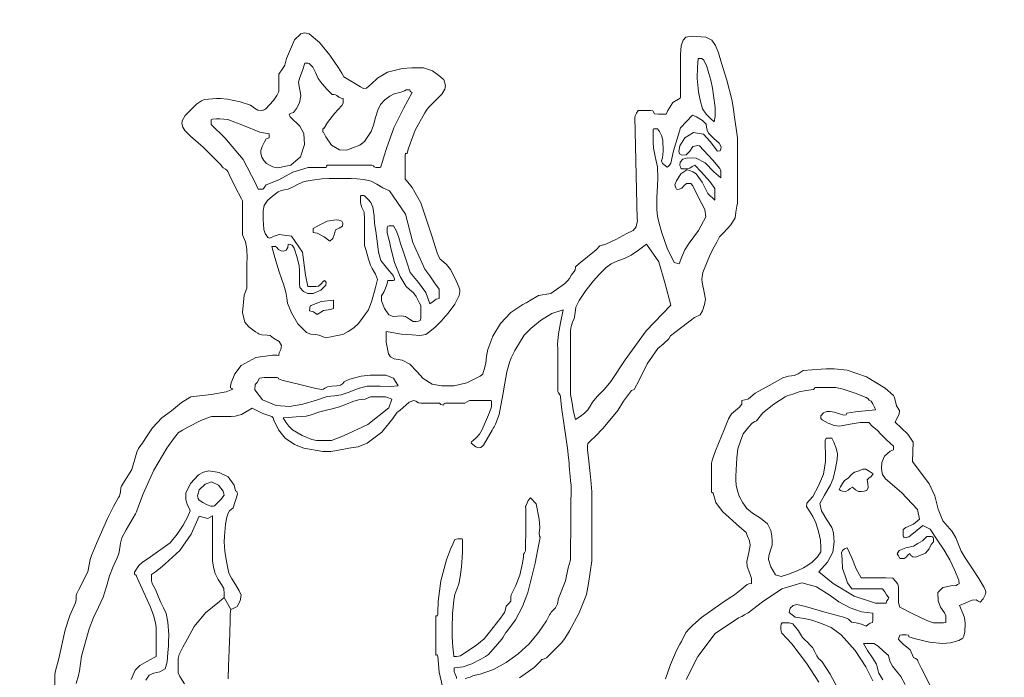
# Model space of a CAD drawing. Header units: metres. Extents: x -185 to -10, y 10 to 129.
# Tile 24 of 29: x -31.14 to -19.78, y 113.86 to 121.46. Entities that reach past the tile are written whole.
import ezdxf

# ---------------------------------------------------------------- set-up
doc = ezdxf.new("R2010")
doc.units = ezdxf.units.M
doc.header["$LTSCALE"] = 0.0125
doc.layers.add('Z_Schriftfeld-Logo', color=7, linetype='Continuous', lineweight=0, true_color=0xcccccc)
doc.layers.add('Z_Schriftfeld-Logoschraffur', color=7, linetype='Continuous', lineweight=0, true_color=0xdedede)

# ---------------------------------------------------------------- blocks, each defined once
blk = doc.blocks.new('UzK_Logo')
at = {"layer": 'Z_Schriftfeld-Logoschraffur'}
h = blk.add_hatch(color=256, dxfattribs=at)
h.dxf.hatch_style = 1
h.paths.add_polyline_path([(-11.866, 19.047), (-12.371, 19.047, 0.742279), (-0.259, -22.711), (-0.279, -22.707), (-0.33, -22.693), (-0.382, -22.676), (-0.433, -22.654), (-0.55, -22.635), (-0.669, -22.609), (-0.788, -22.578), (-0.907, -22.541), (-1.025, -22.5), (-1.141, -22.456), (-1.262, -22.405, -0.732246)])
h.paths.add_polyline_path([(6.501, -20.806), (7.435, -20.485), (8.349, -20.124), (9.242, -19.723), (10.114, -19.284), (10.963, -18.807), (11.787, -18.294), (12.587, -17.746), (13.361, -17.164), (14.107, -16.549), (14.825, -15.902), (15.514, -15.224), (16.119, -14.574), (16.119, -14.114), (16.069, -14.173), (15.434, -14.868), (14.77, -15.534), (14.077, -16.172), (13.356, -16.778), (12.61, -17.353), (11.837, -17.896), (11.041, -18.405), (10.221, -18.879), (9.379, -19.318), (8.515, -19.721), (7.632, -20.085), (6.729, -20.411), (5.807, -20.698), (4.869, -20.943), (3.914, -21.147), (2.945, -21.308), (2.591, -21.663), (3.593, -21.515), (4.579, -21.322), (5.549, -21.086)])
h.paths.add_polyline_path([(16.119, -16.001), (16.119, -15.614, -0.191981), (0.956, -22.421), (0.882, -22.452), (0.744, -22.504), (0.607, -22.55), (0.47, -22.59), (0.333, -22.623), (0.197, -22.65), (0.164, -22.656), (0.144, -22.664), (0.09, -22.684), (0.037, -22.7), (-0.018, -22.712, 0.200068)])
at = {"layer": 'Z_Schriftfeld-Logo', "lineweight": 0}
for points in [[(4.252, 1.649), (4.098, 1.947), (4.062, 2.025), (4.051, 2.051), (4.047, 2.055), (4.024, 2.072), (4, 2.085), (3.956, 2.183), (3.862, 2.262), (3.812, 2.308), (3.799, 2.326), (3.8, 2.332), (3.817, 2.378), (3.845, 2.382), (3.902, 2.382), (3.931, 2.381), (3.938, 2.371), (3.937, 2.358), (4.026, 2.332), (4.211, 2.286), (4.381, 2.27), (4.488, 2.276), (4.6, 2.308), (4.653, 2.338), (4.667, 2.368), (4.678, 2.423), (4.684, 2.536), (4.675, 2.609), (4.657, 2.659), (4.607, 2.774), (4.777, 2.843), (4.831, 2.848), (4.856, 2.831), (4.881, 2.817), (4.92, 2.863), (4.952, 2.924), (4.959, 2.951), (4.955, 2.972), (4.936, 3.011), (4.863, 3.13), (4.77, 3.273), (4.682, 3.405), (4.629, 3.493), (4.559, 3.672), (4.512, 3.757), (4.447, 3.825), (4.387, 3.897), (4.325, 4.051), (4.281, 4.228), (4.206, 4.388), (3.985, 4.684), (3.994, 4.942), (3.923, 5.047), (3.839, 5.125), (3.754, 5.205), (3.78, 5.264), (3.81, 5.313), (3.812, 5.359), (3.772, 5.421), (3.748, 5.533), (3.732, 5.558), (3.621, 5.656), (3.375, 5.809), (3.117, 5.894), (2.944, 5.915), (2.84, 5.913), (2.775, 5.911), (2.537, 5.891), (2.469, 5.849), (2.418, 5.824), (2.339, 5.816), (2.264, 5.795), (2.082, 5.694), (1.9, 5.589), (1.809, 5.516), (1.801, 5.511), (1.72, 5.494), (1.721, 5.446), (1.689, 5.405), (1.586, 5.316), (1.545, 5.25), (1.491, 5.119), (1.374, 4.827), (1.333, 4.715), (1.318, 4.66), (1.318, 4.328), (1.318, 4.292), (1.32, 4.277), (1.343, 4.266), (1.378, 4.139), (1.464, 4.021), (1.692, 3.819), (1.779, 3.741), (1.794, 3.704), (1.822, 3.631), (1.834, 3.573), (1.815, 3.475), (1.789, 3.358), (1.794, 3.289), (1.829, 3.199), (1.849, 3.13), (1.849, 3.067), (1.814, 3.059), (1.791, 3.053), (1.711, 2.986), (1.625, 2.915), (1.569, 2.878), (1.441, 2.797), (1.188, 2.615), (1.071, 2.512), (1.016, 2.456), (0.99, 2.428), (0.978, 2.414), (0.92, 2.295), (0.899, 2.261), (0.853, 2.178), (0.776, 1.989), (0.711, 1.802)], [(-1.228, 1.814), (-1.034, 1.949), (-0.947, 2.035), (-0.929, 2.056), (-0.927, 2.056), (-0.922, 2.058), (-0.87, 2.081), (-0.67, 2.279), (-0.627, 2.335), (-0.564, 2.438), (-0.437, 2.675), (-0.338, 2.919), (-0.312, 3.064), (-0.269, 3.367), (-0.269, 4.288), (-0.271, 4.329), (-0.276, 4.391), (-0.289, 4.527), (-0.318, 4.77), (-0.325, 4.835), (-0.325, 4.858), (-0.324, 4.889), (-0.32, 4.921), (-0.308, 4.935), (-0.28, 4.961), (-0.224, 5.015), (-0.117, 5.126), (0.076, 5.362), (0.154, 5.484), (0.178, 5.521), (0.26, 5.627), (0.292, 5.641), (0.298, 5.648), (0.357, 5.756), (0.464, 5.978), (0.606, 6.184), (0.682, 6.246), (0.755, 6.311), (0.775, 6.35), (0.831, 6.394), (1.095, 6.594), (1.17, 6.63), (1.2, 6.683), (1.226, 6.767), (1.238, 6.836), (1.221, 6.933), (1.195, 7.061), (1.189, 7.102), (1.206, 7.193), (1.302, 7.431), (1.353, 7.532), (1.388, 7.594), (1.425, 7.665), (1.437, 7.68), (1.477, 7.72), (1.575, 7.823), (1.634, 7.918), (1.643, 7.994), (1.654, 8.072), (1.665, 8.111), (1.665, 8.135), (1.665, 8.956), (1.665, 8.98), (1.622, 9.286), (1.612, 9.358), (1.589, 9.489), (1.521, 9.742), (1.45, 9.971), (1.411, 10.105), (1.374, 10.205), (1.322, 10.274), (1.242, 10.313), (1.122, 10.325), (1.064, 10.328), (0.977, 10.314), (0.944, 10.274), (0.919, 10.201), (0.91, 10.085), (0.907, 10.058), (0.907, 9.517), (0.902, 9.505), (0.805, 9.446), (0.739, 9.343), (0.718, 9.295), (0.616, 9.295), (0.565, 9.296), (0.54, 9.335), (0.51, 9.343), (0.363, 9.343), (0.347, 9.341), (0.325, 9.306), (0.306, 9.27), (0.303, 9.251), (0.335, 7.905), (0.336, 7.882), (0.319, 7.799), (0.28, 7.749), (0.195, 7.709), (0.049, 7.632), (-0.084, 7.566), (-0.16, 7.545), (-0.212, 7.492), (-0.438, 7.306), (-0.483, 7.266), (-0.485, 7.255), (-0.489, 7.227), (-0.5, 7.205), (-0.536, 7.162), (-0.562, 7.112), (-0.585, 7.085), (-0.628, 7.042), (-0.81, 6.913), (-0.977, 6.885), (-1.094, 6.816), (-1.122, 6.798), (-1.135, 6.791), (-1.142, 6.788), (-1.184, 6.768), (-1.342, 6.66), (-1.477, 6.516), (-1.582, 6.348), (-1.648, 6.169), (-1.665, 6.08), (-1.668, 6.037), (-1.668, 6.028), (-1.673, 5.99), (-1.694, 5.906), (-1.708, 5.863), (-1.715, 5.842), (-1.748, 5.817), (-1.924, 5.729), (-2.092, 5.689), (-2.191, 5.686), (-2.261, 5.687), (-2.385, 5.711), (-2.506, 5.785), (-2.59, 5.878), (-2.682, 5.976), (-2.784, 6.027), (-2.891, 6.048), (-2.937, 6.072), (-2.964, 6.112), (-2.996, 6.269), (-2.997, 6.309), (-2.997, 6.408), (-2.968, 6.403), (-2.79, 6.375), (-2.651, 6.363), (-2.549, 6.358), (-2.469, 6.371), (-2.416, 6.407), (-2.346, 6.466), (-2.265, 6.545), (-2.171, 6.651), (-2.085, 6.77), (-2.028, 6.885), (-2.017, 6.938), (-2.017, 6.961), (-2.03, 7.003), (-2.083, 7.122), (-2.142, 7.233), (-2.194, 7.297), (-2.262, 7.355), (-2.28, 7.367), (-2.297, 7.401), (-2.318, 7.455), (-2.39, 7.677), (-2.536, 8.116), (-2.65, 8.318), (-2.725, 8.412), (-2.741, 8.43), (-2.741, 8.744), (-2.737, 8.775), (-2.725, 8.771), (-2.718, 8.77), (-2.715, 8.772), (-2.705, 8.827), (-2.61, 9.079), (-2.481, 9.309), (-2.45, 9.36), (-2.431, 9.388), (-2.378, 9.44), (-2.255, 9.559), (-2.216, 9.626), (-2.21, 9.675), (-2.232, 9.752), (-2.238, 9.758), (-2.295, 9.804), (-2.381, 9.87), (-2.5, 9.909), (-2.591, 9.907), (-2.656, 9.906), (-2.781, 9.899), (-2.977, 9.849), (-3.109, 9.771), (-3.194, 9.693), (-3.254, 9.64), (-3.295, 9.635), (-3.336, 9.654), (-3.556, 9.79), (-3.585, 9.839), (-3.628, 9.908), (-3.744, 10.078), (-3.881, 10.246), (-4.017, 10.357), (-4.078, 10.373), (-4.127, 10.361), (-4.209, 10.279), (-4.315, 10.03), (-4.339, 9.945), (-4.351, 9.922), (-4.378, 9.882), (-4.408, 9.839), (-4.417, 9.823), (-4.417, 9.6), (-4.421, 9.584), (-4.446, 9.54), (-4.488, 9.476), (-4.596, 9.361), (-4.623, 9.347), (-4.629, 9.345), (-4.648, 9.343), (-4.695, 9.344), (-4.742, 9.371), (-4.795, 9.411), (-4.931, 9.458), (-5.101, 9.494), (-5.192, 9.503), (-5.232, 9.503), (-5.246, 9.503), (-5.406, 9.486), (-5.446, 9.472), (-5.511, 9.425), (-5.659, 9.277), (-5.701, 9.205), (-5.705, 9.167), (-5.693, 9.12), (-5.664, 9.074), (-5.592, 9.003), (-5.422, 8.857), (-5.187, 8.621), (-5.17, 8.596), (-5.166, 8.591), (-5.155, 8.582), (-5.124, 8.562), (-5.107, 8.55), (-5.096, 8.533), (-5.078, 8.491), (-4.998, 8.328), (-4.914, 8.171), (-4.9, 8.143), (-4.9, 7.715), (-4.899, 7.693), (-4.86, 7.601), (-4.843, 7.502), (-4.84, 7.387), (-4.844, 7.318), (-4.844, 6.984), (-4.877, 6.891), (-4.9, 6.661), (-4.868, 6.531), (-4.817, 6.473), (-4.727, 6.405), (-4.698, 6.385), (-4.689, 6.38), (-4.675, 6.373), (-4.644, 6.365), (-4.571, 6.36), (-4.533, 6.358), (-4.488, 6.321), (-4.415, 6.276), (-4.385, 6.222), (-4.394, 6.171), (-4.413, 6.126), (-4.419, 6.098), (-4.42, 6.09), (-4.447, 6.093), (-4.502, 6.096), (-4.723, 6.062), (-4.916, 5.958), (-5, 5.848), (-5.05, 5.726), (-5.06, 5.684), (-5.059, 5.663), (-5.042, 5.651), (-5.03, 5.643), (-5.119, 5.61), (-5.318, 5.572), (-5.586, 5.54), (-5.711, 5.468), (-5.84, 5.357), (-5.969, 5.263), (-6.096, 5.132), (-6.19, 4.984), (-6.225, 4.929), (-6.263, 4.883), (-6.28, 4.857), (-6.302, 4.806), (-6.37, 4.576), (-6.479, 4.4), (-6.505, 4.358), (-6.513, 4.335), (-6.518, 4.282), (-6.532, 4.226), (-6.545, 4.205), (-6.566, 4.167), (-6.609, 4.089), (-6.689, 3.928), (-6.837, 3.598), (-6.903, 3.437), (-6.921, 3.385), (-6.951, 3.219), (-7.07, 2.984), (-7.101, 2.925), (-7.108, 2.901), (-7.107, 2.851), (-7.113, 2.807), (-7.192, 2.64), (-7.252, 2.452), (-7.338, 2.07), (-7.385, 1.887), (-7.389, 1.847), (-7.389, 0.572)], [(-2.062, 1.804), (-2.064, 1.822), (-2.08, 1.861), (-2.095, 1.898), (-2.095, 1.946), (-1.975, 1.959), (-1.858, 2.001), (-1.74, 2.062), (-1.679, 2.095), (-1.639, 2.121), (-1.519, 2.259), (-1.463, 2.328), (-1.442, 2.354), (-1.406, 2.415), (-1.393, 2.43), (-1.279, 2.584), (-1.189, 2.758), (-1.118, 2.946), (-1.019, 3.334), (-0.983, 3.52), (-0.966, 3.609), (-0.958, 3.652), (-0.953, 3.678), (-0.962, 3.695), (-0.964, 3.733), (-0.958, 3.809), (-0.965, 3.921), (-1.008, 4.122), (-1.079, 4.201), (-1.112, 4.166), (-1.145, 4.091), (-1.146, 4.085), (-1.145, 4.058), (-1.142, 3.972), (-1.141, 3.825), (-1.146, 3.5), (-1.161, 3.47), (-1.172, 3.455), (-1.175, 3.452), (-1.176, 3.419), (-1.185, 3.335), (-1.222, 3.176), (-1.28, 3.028), (-1.316, 2.957), (-1.334, 2.923), (-1.339, 2.913), (-1.343, 2.887), (-1.344, 2.83), (-1.369, 2.802), (-1.405, 2.766), (-1.417, 2.707), (-1.425, 2.68), (-1.447, 2.65), (-1.481, 2.605), (-1.623, 2.418), (-1.697, 2.331), (-1.792, 2.253), (-2.008, 2.106), (-2.063, 2.095), (-2.09, 2.095), (-2.096, 2.095), (-2.097, 2.101), (-2.101, 2.143), (-2.109, 2.222), (-2.118, 2.359), (-2.122, 2.474), (-2.116, 2.664), (-2.098, 2.844), (-2.084, 2.919), (-2.033, 3.062), (-2.012, 3.154), (-1.996, 3.287), (-1.987, 3.41), (-1.984, 3.484), (-1.984, 3.518), (-1.984, 3.589), (-1.984, 3.647), (-1.988, 3.657), (-2.043, 3.657), (-2.083, 3.651), (-2.104, 3.61), (-2.113, 3.587), (-2.141, 3.52), (-2.194, 3.381), (-2.272, 3.102), (-2.304, 2.825), (-2.311, 2.687), (-2.312, 2.653), (-2.313, 2.635), (-2.315, 2.637), (-2.335, 2.635), (-2.338, 2.612), (-2.338, 2.57), (-2.338, 2.491), (-2.338, 2.29), (-2.338, 2.203), (-2.338, 2.147), (-2.337, 2.119), (-2.332, 2.114), (-2.323, 2.118), (-2.317, 2.119), (-2.312, 2.097), (-2.292, 1.89), (-2.25, 1.698)], [(-5.09, 1.802), (-5.084, 1.974), (-5.077, 2.186), (-5.07, 2.402), (-5.064, 2.584), (-5.062, 2.652), (-5.06, 2.698), (-5.053, 2.721), (-5.023, 2.734), (-4.973, 2.761), (-4.931, 2.833), (-4.918, 2.91), (-4.945, 2.97), (-4.994, 3.051), (-5.046, 3.134), (-5.08, 3.203), (-5.112, 3.358), (-5.133, 3.494), (-5.142, 3.618), (-5.137, 3.694), (-5.124, 3.854), (-5.106, 3.947), (-5.09, 4), (-5.073, 4.03), (-5.026, 4.069), (-4.965, 4.251), (-4.974, 4.286), (-4.985, 4.29), (-4.991, 4.294), (-5.012, 4.37), (-5.091, 4.48), (-5.208, 4.54), (-5.347, 4.558), (-5.419, 4.543), (-5.485, 4.505), (-5.591, 4.391), (-5.65, 4.265), (-5.652, 4.174), (-5.63, 4.105), (-5.604, 4.057), (-5.593, 4.031), (-5.624, 3.956), (-5.689, 3.839), (-5.766, 3.72), (-5.859, 3.607), (-6.119, 3.419), (-6.231, 3.342), (-6.276, 3.302), (-6.332, 3.217), (-6.332, 3.188), (-6.327, 3.18), (-6.318, 3.182), (-6.313, 3.183), (-6.304, 3.164), (-6.276, 3.093), (-6.23, 2.995), (-6.121, 2.752), (-6.076, 2.63), (-6.049, 2.52), (-6.045, 2.473), (-6.045, 2.465), (-6.045, 2.427), (-6.045, 2.14), (-6.045, 2.102), (-6.046, 2.096), (-6.07, 2.084), (-6.171, 2.032), (-6.262, 1.976), (-6.323, 1.917), (-6.375, 1.79)], [(-7.104, 1.738), (-7.073, 1.845), (-7.063, 1.908), (-7.036, 2.101), (-6.934, 2.465), (-6.876, 2.616), (-6.81, 2.749), (-6.747, 2.883), (-6.706, 3.026), (-6.665, 3.169), (-6.616, 3.292), (-6.564, 3.404), (-6.545, 3.45), (-6.536, 3.479), (-6.516, 3.602), (-6.499, 3.669), (-6.444, 3.777), (-6.32, 3.989), (-6.308, 4.018), (-6.279, 4.093), (-6.216, 4.254), (-6.075, 4.567), (-5.905, 4.862), (-5.803, 5.001), (-5.748, 5.067), (-5.739, 5.073), (-5.696, 5.1), (-5.626, 5.138), (-5.454, 5.226), (-5.373, 5.26), (-5.311, 5.28), (-5.258, 5.282), (-5.05, 5.282), (-4.998, 5.284), (-4.912, 5.309), (-4.77, 5.39), (-4.63, 5.323), (-4.553, 5.293), (-4.511, 5.283), (-4.495, 5.265), (-4.483, 5.232), (-4.422, 5.106), (-4.334, 4.995), (-4.211, 4.909), (-4.088, 4.861), (-3.837, 4.817), (-3.73, 4.817), (-3.648, 4.831), (-3.49, 4.86), (-3.365, 4.879), (-3.247, 4.926), (-3.054, 5.075), (-2.908, 5.254), (-2.85, 5.338), (-2.816, 5.362), (-2.689, 5.47), (-2.628, 5.492), (-2.603, 5.486), (-2.568, 5.461), (-2.537, 5.46), (-2.444, 5.46), (-2.337, 5.46), (-2.301, 5.46), (-2.288, 5.46), (-2.27, 5.439), (-2.235, 5.43), (-2.227, 5.455), (-2.209, 5.46), (-2.144, 5.46), (-2.034, 5.46), (-1.953, 5.46), (-1.92, 5.475), (-1.891, 5.492), (-1.864, 5.492), (-1.814, 5.492), (-1.69, 5.492), (-1.604, 5.492), (-1.599, 5.484), (-1.599, 5.43), (-1.6, 5.411), (-1.625, 5.333), (-1.722, 5.108), (-1.757, 5.045), (-1.797, 5.001), (-1.842, 4.962), (-1.863, 4.943), (-1.866, 4.928), (-1.807, 4.877), (-1.772, 4.864), (-1.741, 4.87), (-1.703, 4.9), (-1.59, 5.1), (-1.578, 5.127), (-1.565, 5.145), (-1.544, 5.179), (-1.498, 5.308), (-1.448, 5.568), (-1.42, 5.724), (-1.394, 5.874), (-1.36, 5.996), (-1.336, 6.06), (-1.29, 6.157), (-1.164, 6.36), (-1.076, 6.448), (-0.947, 6.554), (-0.798, 6.648), (-0.649, 6.698), (-0.649, 6.698), (-0.684, 6.523), (-0.71, 6.38), (-0.721, 6.241), (-0.72, 6.169), (-0.72, 6.134), (-0.72, 6.051), (-0.72, 5.94), (-0.72, 5.714), (-0.72, 5.638), (-0.719, 5.612), (-0.711, 5.597), (-0.692, 5.568), (-0.689, 5.566), (-0.688, 5.566), (-0.685, 5.541), (-0.669, 5.404), (-0.63, 5.131), (-0.59, 4.863), (-0.575, 4.731), (-0.569, 4.666), (-0.567, 4.633), (-0.563, 4.575), (-0.557, 4.486), (-0.551, 4.432), (-0.545, 4.391), (-0.542, 4.38), (-0.542, 4.326), (-0.543, 4.261), (-0.544, 4.157), (-0.546, 4.006), (-0.548, 3.799), (-0.549, 3.527), (-0.55, 3.448), (-0.55, 3.406), (-0.55, 3.389), (-0.55, 3.384), (-0.553, 3.361), (-0.583, 3.273), (-0.619, 3.099), (-0.71, 2.866), (-0.723, 2.797), (-0.751, 2.744), (-0.806, 2.685), (-0.817, 2.669), (-0.827, 2.649), (-0.869, 2.57), (-0.973, 2.413), (-1.1, 2.265), (-1.245, 2.131), (-1.404, 2.016), (-1.573, 1.924), (-1.749, 1.862), (-1.793, 1.852), (-1.816, 1.847), (-1.825, 1.845), (-1.844, 1.839), (-1.883, 1.822), (-1.949, 1.804)], [(-6.183, 1.784), (-6.137, 1.851), (-6.074, 1.874), (-5.997, 1.893), (-5.928, 1.932), (-5.9, 2.025), (-5.89, 2.143), (-5.883, 2.236), (-5.88, 2.289), (-5.877, 2.383), (-5.89, 2.552), (-5.913, 2.667), (-5.948, 2.741), (-5.984, 2.814), (-6.019, 2.899), (-6.055, 2.984), (-6.099, 3.067), (-6.107, 3.102), (-6.107, 3.152), (-6.107, 3.185), (-6.053, 3.219), (-5.994, 3.269), (-5.928, 3.325), (-5.732, 3.504), (-5.581, 3.721), (-5.477, 3.96), (-5.426, 3.944), (-5.361, 3.928), (-5.297, 3.961), (-5.297, 3.789), (-5.297, 3.503), (-5.296, 3.365), (-5.284, 3.282), (-5.264, 3.2), (-5.225, 3.12), (-5.177, 3.054), (-5.148, 3.001), (-5.142, 2.93), (-5.142, 2.901), (-5.145, 2.878), (-5.205, 2.826), (-5.39, 2.676), (-5.541, 2.494), (-5.63, 2.33), (-5.69, 2.221), (-5.742, 2.121), (-5.754, 2.072), (-5.754, 1.982), (-5.754, 1.882), (-5.732, 1.831), (-5.668, 1.735)], [(3.057, 1.557), (2.892, 1.861), (2.788, 2.026), (2.764, 2.049), (2.738, 2.072), (2.714, 2.104), (2.688, 2.158), (2.657, 2.214), (2.625, 2.251), (2.595, 2.283), (2.556, 2.318), (2.526, 2.35), (2.474, 2.439), (2.396, 2.529), (2.348, 2.545), (2.303, 2.545), (2.258, 2.545), (2.25, 2.54), (2.244, 2.524), (2.238, 2.497), (2.238, 2.46), (2.245, 2.432), (2.253, 2.407), (2.385, 2.266), (2.58, 2.008), (2.744, 1.758)], [(0.982, 1.79), (1.14, 2.095), (1.368, 2.402), (1.679, 2.609), (1.72, 2.626), (1.759, 2.648), (1.804, 2.677), (1.997, 2.821), (2.253, 2.993), (2.519, 3.076), (2.713, 3.019), (2.891, 2.905), (3.009, 2.821), (3.159, 2.744), (3.309, 2.69), (3.459, 2.671), (3.459, 2.636), (3.459, 2.576), (3.456, 2.546), (3.422, 2.54), (3.395, 2.523), (3.37, 2.499), (3.307, 2.525), (3.238, 2.542), (3.175, 2.552), (3.157, 2.57), (3.137, 2.592), (3.086, 2.612), (2.822, 2.687), (2.567, 2.759), (2.449, 2.786), (2.404, 2.773), (2.363, 2.74), (2.351, 2.68), (2.429, 2.618), (2.554, 2.599), (2.65, 2.58), (2.778, 2.536), (2.906, 2.482), (3.037, 2.382), (3.223, 2.175), (3.365, 1.961), (3.458, 1.772)], [(-5.145, 2.878), (-5.053, 2.721)], [(3.59, 1.789), (3.539, 1.874), (3.524, 1.919), (3.517, 1.96), (3.506, 1.997), (3.454, 2.08), (3.39, 2.174), (3.333, 2.268), (3.37, 2.268), (3.436, 2.268), (3.471, 2.268), (3.528, 2.234), (3.601, 2.168), (3.665, 2.11), (3.674, 2.07), (3.69, 2.024), (3.72, 1.97), (3.772, 1.903), (3.828, 1.83), (3.886, 1.726)]]:
    blk.add_lwpolyline(points, dxfattribs=at)
for points in [[(-4.075, 9.969), (-4.06, 9.969), (-4.033, 9.969), (-4.016, 9.967), (-3.969, 9.915), (-3.933, 9.846), (-3.895, 9.766), (-3.846, 9.696), (-3.778, 9.621), (-3.709, 9.556), (-3.689, 9.552), (-3.666, 9.549), (-3.648, 9.541), (-3.622, 9.518), (-3.592, 9.505), (-3.564, 9.5), (-3.564, 9.473), (-3.564, 9.438), (-3.584, 9.406), (-3.68, 9.303), (-3.775, 9.183), (-3.816, 9.108), (-3.827, 9.106), (-3.835, 9.095), (-3.836, 9.064), (-3.83, 9.049), (-3.82, 9.047), (-3.796, 8.99), (-3.721, 8.882), (-3.613, 8.82), (-3.522, 8.815), (-3.439, 8.845), (-3.344, 8.882), (-3.284, 8.931), (-3.239, 8.998), (-3.196, 9.065), (-3.163, 9.149), (-3.135, 9.248), (-3.105, 9.346), (-3.069, 9.42), (-3.013, 9.482), (-2.948, 9.533), (-2.887, 9.562), (-2.816, 9.581), (-2.751, 9.604), (-2.728, 9.614), (-2.701, 9.614), (-2.68, 9.614), (-2.676, 9.6), (-2.667, 9.588), (-2.651, 9.581), (-2.765, 9.368), (-2.892, 9.111), (-2.992, 8.838), (-3.02, 8.738), (-3.042, 8.667), (-3.064, 8.594), (-3.081, 8.586), (-3.114, 8.586), (-3.134, 8.586), (-3.156, 8.593), (-3.163, 8.609), (-3.186, 8.617), (-3.33, 8.617), (-3.603, 8.617), (-3.747, 8.617), (-3.776, 8.614), (-3.787, 8.604), (-3.791, 8.586), (-3.854, 8.586), (-3.958, 8.586), (-4.031, 8.585), (-4.235, 8.525), (-4.417, 8.423), (-4.585, 8.354), (-4.6, 8.336), (-4.617, 8.313), (-4.632, 8.297), (-4.658, 8.297), (-4.693, 8.297), (-4.726, 8.376), (-4.89, 8.69), (-5.134, 8.981), (-5.317, 9.156), (-5.317, 9.184), (-5.317, 9.218), (-5.298, 9.228), (-5.247, 9.229), (-5.201, 9.229), (-5.095, 9.22), (-4.885, 9.143), (-4.669, 9.056), (-4.548, 9.03), (-4.548, 9.005), (-4.548, 8.978), (-4.558, 8.973), (-4.573, 8.972), (-4.586, 8.965), (-4.61, 8.925), (-4.64, 8.865), (-4.656, 8.813), (-4.656, 8.77), (-4.643, 8.724), (-4.619, 8.678), (-4.584, 8.639), (-4.541, 8.614), (-4.498, 8.596), (-4.468, 8.584), (-4.442, 8.583), (-4.411, 8.585), (-4.258, 8.614), (-4.131, 8.727), (-4.08, 8.891), (-4.087, 9.036), (-4.14, 9.135), (-4.269, 9.257), (-4.282, 9.295), (-4.254, 9.305), (-4.224, 9.314), (-4.185, 9.369), (-4.146, 9.443), (-4.127, 9.534), (-4.134, 9.593), (-4.15, 9.662), (-4.159, 9.719), (-4.142, 9.781), (-4.106, 9.874)], [(1.144, 10.033), (1.161, 10.033), (1.192, 10.033), (1.217, 10.011), (1.258, 9.924), (1.286, 9.834), (1.311, 9.742), (1.331, 9.64), (1.348, 9.542), (1.368, 9.381), (1.368, 9.264), (1.353, 9.189), (1.303, 9.241), (1.249, 9.291), (1.2, 9.365), (1.171, 9.477), (1.146, 9.591), (1.127, 9.766), (1.133, 9.915)], [(1.069, 9.278), (1.122, 9.258), (1.2, 9.211), (1.248, 9.159), (1.255, 9.122), (1.262, 9.079), (1.278, 9.041), (1.349, 8.97), (1.421, 8.908), (1.447, 8.861), (1.441, 8.831), (1.432, 8.805), (1.399, 8.804), (1.301, 8.929), (1.213, 9.026), (1.082, 9.049), (0.967, 8.981), (0.898, 8.874), (0.884, 8.799), (0.897, 8.767), (0.924, 8.75), (0.984, 8.752), (1.033, 8.803), (1.072, 8.862), (1.139, 8.875), (1.155, 8.874), (1.16, 8.872), (1.212, 8.814), (1.337, 8.681), (1.431, 8.573), (1.445, 8.535), (1.445, 8.49), (1.445, 8.447), (1.349, 8.527), (1.235, 8.646), (1.117, 8.708), (1.002, 8.713), (0.937, 8.698), (0.902, 8.656), (0.901, 8.612), (0.908, 8.592), (0.914, 8.575), (0.927, 8.568), (0.969, 8.568), (1.001, 8.568), (1.031, 8.577), (1.065, 8.6), (1.098, 8.616), (1.183, 8.528), (1.299, 8.399), (1.364, 8.307), (1.365, 8.27), (1.365, 8.197), (1.365, 8.152), (1.271, 8.242), (1.194, 8.392), (1.115, 8.5), (1.072, 8.526), (1.034, 8.546), (0.994, 8.553), (0.914, 8.501), (0.855, 8.409), (0.835, 8.356), (0.84, 8.329), (0.847, 8.316), (0.852, 8.305), (0.857, 8.297), (0.862, 8.295), (0.89, 8.296), (0.926, 8.313), (0.959, 8.347), (0.986, 8.375), (1.012, 8.375), (1.047, 8.375), (1.071, 8.341), (1.151, 8.18), (1.232, 8.026), (1.245, 7.929), (1.145, 7.751), (1.022, 7.582), (0.966, 7.491), (0.925, 7.399), (0.892, 7.305), (0.824, 7.324), (0.731, 7.514), (0.662, 7.717), (0.62, 7.86), (0.604, 7.94), (0.595, 8.023), (0.595, 8.182), (0.602, 8.347), (0.608, 8.443), (0.603, 8.595), (0.574, 8.73), (0.549, 8.843), (0.546, 8.922), (0.546, 9.015), (0.546, 9.093), (0.555, 9.099), (0.583, 9.099), (0.605, 9.099), (0.63, 9.061), (0.657, 9.009), (0.673, 8.947), (0.678, 8.8), (0.668, 8.715), (0.658, 8.672), (0.671, 8.637), (0.704, 8.612), (0.731, 8.588), (0.743, 8.598), (0.761, 8.616), (0.78, 8.643), (0.815, 8.807), (0.91, 9.113)], [(-2.292, 6.969), (-2.292, 6.937), (-2.292, 6.878), (-2.293, 6.847), (-2.333, 6.836), (-2.374, 6.807), (-2.414, 6.775), (-2.471, 6.925), (-2.568, 7.06), (-2.675, 7.19), (-2.717, 7.318), (-2.762, 7.449), (-2.804, 7.575), (-2.827, 7.655), (-2.858, 7.742), (-2.898, 7.813), (-2.922, 7.813), (-2.957, 7.813), (-2.973, 7.807), (-2.981, 7.783), (-2.983, 7.758), (-2.982, 7.722), (-2.97, 7.667), (-2.951, 7.605), (-2.933, 7.514), (-2.884, 7.325), (-2.809, 7.138), (-2.729, 7.006), (-2.684, 6.965), (-2.633, 6.921), (-2.596, 6.873), (-2.575, 6.828), (-2.552, 6.785), (-2.534, 6.752), (-2.534, 6.672), (-2.534, 6.58), (-2.542, 6.556), (-2.567, 6.548), (-2.598, 6.541), (-2.638, 6.543), (-2.687, 6.572), (-2.739, 6.606), (-2.79, 6.617), (-2.846, 6.612), (-2.902, 6.607), (-2.959, 6.629), (-3.018, 6.716), (-3.058, 6.817), (-3.057, 6.883), (-3.022, 6.942), (-2.986, 7.028), (-2.973, 7.086), (-2.936, 7.086), (-2.902, 7.086), (-2.891, 7.091), (-2.886, 7.093), (-2.886, 7.106), (-2.902, 7.153), (-2.976, 7.242), (-3.065, 7.349), (-3.098, 7.463), (-3.115, 7.607), (-3.133, 7.742), (-3.148, 7.84), (-3.156, 7.946), (-3.172, 8.058), (-3.197, 8.119), (-3.236, 8.159), (-3.276, 8.203), (-3.291, 8.215), (-3.311, 8.215), (-3.326, 8.215), (-3.334, 8.206), (-3.337, 8.192), (-3.337, 8.166), (-3.334, 8.118), (-3.318, 8.054), (-3.288, 7.993), (-3.281, 7.901), (-3.281, 7.691), (-3.281, 7.55), (-3.265, 7.495), (-3.229, 7.371), (-3.205, 7.291), (-3.18, 7.243), (-3.137, 7.17), (-3.112, 7.1), (-3.135, 6.995), (-3.187, 6.817), (-3.231, 6.695), (-3.271, 6.645), (-3.312, 6.582), (-3.361, 6.517), (-3.426, 6.458), (-3.498, 6.411), (-3.569, 6.368), (-3.646, 6.355), (-3.725, 6.338), (-3.782, 6.33), (-3.82, 6.335), (-3.853, 6.346), (-3.884, 6.36), (-3.937, 6.37), (-3.994, 6.373), (-4.052, 6.394), (-4.166, 6.509), (-4.25, 6.656), (-4.302, 6.784), (-4.314, 6.852), (-4.325, 6.93), (-4.352, 7.024), (-4.414, 7.201), (-4.473, 7.389), (-4.511, 7.536), (-4.49, 7.536), (-4.462, 7.536), (-4.448, 7.528), (-4.422, 7.498), (-4.389, 7.478), (-4.354, 7.474), (-4.321, 7.489), (-4.297, 7.525), (-4.295, 7.567), (-4.269, 7.563), (-4.242, 7.556), (-4.215, 7.516), (-4.177, 7.391), (-4.149, 7.28), (-4.143, 7.229), (-4.143, 7.141), (-4.143, 7.04), (-4.138, 6.991), (-4.093, 6.941), (-4.033, 6.914), (-3.964, 6.915), (-3.863, 6.958), (-3.794, 7.023), (-3.789, 7.061), (-3.8, 7.073), (-3.812, 7.085), (-3.828, 7.076), (-3.858, 7.041), (-3.893, 7.012), (-3.922, 7.008), (-3.98, 7.008), (-4.035, 7.008), (-4.063, 7.158), (-4.106, 7.461), (-4.252, 7.674), (-4.412, 7.695), (-4.48, 7.675), (-4.538, 7.647), (-4.563, 7.657), (-4.582, 7.684), (-4.601, 7.71), (-4.616, 7.764), (-4.624, 7.834), (-4.626, 7.894), (-4.627, 7.944), (-4.628, 8.011), (-4.613, 8.081), (-4.568, 8.147), (-4.502, 8.207), (-4.428, 8.261), (-4.386, 8.281), (-4.342, 8.287), (-4.293, 8.297), (-4.227, 8.329), (-4.154, 8.37), (-4.081, 8.4), (-3.976, 8.418), (-3.847, 8.433), (-3.753, 8.44), (-3.689, 8.44), (-3.551, 8.44), (-3.46, 8.44), (-3.383, 8.436), (-3.29, 8.424), (-3.196, 8.405), (-3.12, 8.362), (-3.039, 8.317), (-2.95, 8.276), (-2.738, 7.967), (-2.643, 7.588), (-2.484, 7.235), (-2.418, 7.148), (-2.356, 7.057)], [(-3.659, 7.892), (-3.623, 7.887), (-3.598, 7.879), (-3.583, 7.875), (-3.58, 7.865), (-3.571, 7.848), (-3.574, 7.806), (-3.617, 7.779), (-3.666, 7.757), (-3.68, 7.703), (-3.702, 7.644), (-3.74, 7.609), (-3.817, 7.667), (-3.912, 7.712), (-3.964, 7.721), (-3.964, 7.749), (-3.964, 7.774), (-3.885, 7.822), (-3.776, 7.872)], [(0.457, 7.57), (0.621, 7.332), (0.706, 7.042), (0.779, 6.759), (0.451, 6.418), (0.176, 6.034), (-0.015, 5.746), (-0.101, 5.646), (-0.197, 5.545), (-0.261, 5.472), (-0.29, 5.42), (-0.321, 5.37), (-0.366, 5.325), (-0.424, 5.282), (-0.484, 5.243), (-0.509, 5.342), (-0.534, 5.483), (-0.55, 5.575), (-0.55, 5.787), (-0.55, 6.212), (-0.55, 6.424), (-0.541, 6.476), (-0.523, 6.531), (-0.501, 6.582), (-0.487, 6.656), (-0.478, 6.733), (-0.436, 6.822), (-0.349, 6.951), (-0.244, 7.082), (-0.17, 7.165), (-0.127, 7.209), (-0.077, 7.258), (-0.013, 7.307), (0.076, 7.345), (0.167, 7.377), (0.256, 7.422), (0.353, 7.489)], [(-3.694, 6.827), (-3.694, 6.783), (-3.694, 6.716), (-3.735, 6.701), (-3.828, 6.688), (-3.908, 6.636), (-3.957, 6.668), (-4.013, 6.684), (-4.005, 6.748), (-3.858, 6.807)], [(-3.128, 5.831), (-3, 5.828), (-2.897, 5.79), (-2.835, 5.687), (-2.937, 5.68), (-3.076, 5.683), (-3.248, 5.684), (-3.366, 5.654), (-3.485, 5.606), (-3.59, 5.57), (-3.68, 5.557), (-3.778, 5.545), (-3.921, 5.5), (-4.099, 5.443), (-4.276, 5.414), (-4.456, 5.426), (-4.634, 5.502), (-4.735, 5.636), (-4.732, 5.708), (-4.708, 5.734), (-4.673, 5.791), (-4.614, 5.797), (-4.5, 5.797), (-4.44, 5.798), (-4.422, 5.792), (-4.425, 5.781), (-4.38, 5.763), (-4.14, 5.704), (-3.93, 5.651), (-3.848, 5.638), (-3.826, 5.644), (-3.81, 5.657), (-3.774, 5.673), (-3.715, 5.682), (-3.648, 5.688), (-3.602, 5.697), (-3.575, 5.716), (-3.551, 5.739), (-3.519, 5.758), (-3.476, 5.776), (-3.43, 5.792), (-3.328, 5.816), (-3.208, 5.828)], [(2.69, 5.668), (2.763, 5.668), (2.898, 5.668), (2.969, 5.668), (3.066, 5.646), (3.224, 5.593), (3.371, 5.535), (3.392, 5.518), (3.412, 5.498), (3.437, 5.484), (3.459, 5.448), (3.483, 5.406), (3.493, 5.368), (3.358, 5.358), (3.228, 5.344), (3.116, 5.326), (3.111, 5.313), (3.104, 5.302), (3.075, 5.299), (3.015, 5.315), (2.948, 5.338), (2.895, 5.347), (2.849, 5.347), (2.804, 5.329), (2.768, 5.288), (2.768, 5.273), (2.768, 5.253), (2.788, 5.236), (2.866, 5.194), (2.945, 5.162), (3.018, 5.155), (3.132, 5.174), (3.289, 5.203), (3.404, 5.201), (3.456, 5.15), (3.516, 5.1), (3.571, 5.043), (3.631, 4.981), (3.693, 4.925), (3.733, 4.889), (3.733, 4.866), (3.733, 4.84), (3.689, 4.819), (3.613, 4.757), (3.578, 4.671), (3.574, 4.597), (3.578, 4.556), (3.586, 4.513), (3.627, 4.456), (3.837, 4.272), (4.05, 4.047), (4.077, 3.917), (3.996, 3.853), (3.897, 3.81), (3.862, 3.781), (3.862, 3.736), (3.862, 3.692), (3.866, 3.685), (3.872, 3.679), (3.889, 3.673), (3.935, 3.685), (4.018, 3.751), (4.121, 3.836), (4.217, 3.784), (4.312, 3.646), (4.404, 3.509), (4.481, 3.379), (4.541, 3.247), (4.598, 3.111), (4.604, 3.06), (4.582, 3.051), (4.565, 3.038), (4.495, 3.033), (4.388, 3.011), (4.319, 2.944), (4.323, 2.835), (4.358, 2.752), (4.411, 2.674), (4.426, 2.635), (4.426, 2.584), (4.426, 2.547), (4.398, 2.545), (4.32, 2.545), (4.263, 2.545), (4.176, 2.576), (3.981, 2.666), (3.815, 2.749), (3.799, 2.808), (3.799, 2.934), (3.799, 3.019), (3.789, 3.055), (3.76, 3.094), (3.726, 3.136), (3.633, 3.141), (3.431, 3.141), (3.305, 3.141), (3.236, 3.261), (3.181, 3.407), (3.117, 3.537), (3.084, 3.527), (3.055, 3.505), (3.042, 3.471), (3.046, 3.435), (3.054, 3.379), (3.058, 3.263), (3.093, 3.168), (3.123, 3.073), (3.182, 2.995), (3.293, 2.995), (3.489, 2.995), (3.587, 2.993), (3.617, 2.954), (3.642, 2.913), (3.67, 2.876), (3.66, 2.856), (3.644, 2.833), (3.635, 2.803), (3.604, 2.803), (3.556, 2.803), (3.496, 2.805), (3.211, 2.896), (2.931, 3.064), (2.743, 3.22), (2.858, 3.349), (2.927, 3.479), (2.945, 3.616), (2.943, 3.672), (2.935, 3.739), (2.916, 3.809), (2.85, 3.911), (2.776, 4.03), (2.756, 4.127), (2.817, 4.239), (2.897, 4.373), (2.931, 4.457), (2.962, 4.591), (2.987, 4.711), (2.992, 4.784), (2.974, 4.863), (2.942, 4.942), (2.914, 4.994), (2.879, 4.994), (2.84, 4.994), (2.826, 4.964), (2.826, 4.877), (2.831, 4.799), (2.831, 4.682), (2.804, 4.518), (2.739, 4.362), (2.665, 4.221), (2.619, 4.171), (2.582, 4.129), (2.58, 4.085), (2.617, 4.023), (2.663, 3.954), (2.701, 3.87), (2.74, 3.757), (2.765, 3.639), (2.77, 3.542), (2.768, 3.485), (2.724, 3.42), (2.653, 3.35), (2.597, 3.307), (2.539, 3.271), (2.457, 3.235), (2.34, 3.19), (2.243, 3.16), (2.168, 3.181), (2.106, 3.286), (2.077, 3.384), (2.081, 3.432), (2.103, 3.506), (2.122, 3.575), (2.123, 3.625), (2.118, 3.696), (2.107, 3.77), (2.063, 3.855), (1.967, 3.934), (1.863, 4), (1.789, 4.06), (1.733, 4.136), (1.688, 4.224), (1.662, 4.295), (1.647, 4.37), (1.641, 4.435), (1.642, 4.484), (1.647, 4.572), (1.655, 4.732), (1.67, 4.854), (1.705, 4.952), (1.738, 5.049), (1.778, 5.099), (1.816, 5.144), (1.852, 5.19), (1.873, 5.203), (1.896, 5.213), (1.915, 5.222), (2.001, 5.33), (2.148, 5.444), (2.294, 5.543), (2.331, 5.562), (2.367, 5.567), (2.4, 5.577), (2.48, 5.608), (2.576, 5.627), (2.672, 5.641), (2.678, 5.643), (2.685, 5.651)], [(-3.203, 5.54), (-3.147, 5.54), (-3.049, 5.54), (-3.002, 5.54), (-2.963, 5.528), (-2.921, 5.511), (-2.96, 5.395), (-3.24, 5.174), (-3.562, 5.023), (-3.72, 4.961), (-3.827, 4.961), (-3.918, 4.961), (-3.98, 4.974), (-4.107, 5.028), (-4.238, 5.106), (-4.286, 5.152), (-4.325, 5.207), (-4.362, 5.262), (-4.293, 5.267), (-4.187, 5.275), (-4.056, 5.284), (-4.001, 5.297), (-3.949, 5.317), (-3.893, 5.337), (-3.804, 5.362), (-3.71, 5.384), (-3.614, 5.41), (-3.519, 5.446), (-3.438, 5.482), (-3.362, 5.502), (-3.275, 5.513)], [(3.461, 4.52), (3.437, 4.485), (3.405, 4.462), (3.383, 4.441), (3.393, 4.391), (3.395, 4.337), (3.378, 4.301), (3.344, 4.292), (3.308, 4.285), (3.267, 4.288), (3.229, 4.31), (3.189, 4.342), (3.158, 4.325), (3.132, 4.303), (3.1, 4.284), (3.058, 4.289), (3.03, 4.298), (3.012, 4.311), (3.03, 4.35), (3.055, 4.392), (3.084, 4.432), (3.132, 4.464), (3.175, 4.511), (3.215, 4.541), (3.263, 4.557), (3.324, 4.583), (3.368, 4.582), (3.411, 4.556)], [(-5.311, 4.413), (-5.218, 4.37), (-5.156, 4.29), (-5.145, 4.236), (-5.187, 4.182), (-5.246, 4.121), (-5.271, 4.095), (-5.286, 4.091), (-5.319, 4.091), (-5.369, 4.107), (-5.428, 4.142), (-5.476, 4.169), (-5.487, 4.193), (-5.495, 4.229), (-5.476, 4.306), (-5.397, 4.382)], [(4.174, 3.687), (4.195, 3.687), (4.232, 3.687), (4.25, 3.684), (4.261, 3.674), (4.265, 3.659), (4.262, 3.62), (4.234, 3.583), (4.204, 3.523), (4.156, 3.466), (4.084, 3.435), (4.026, 3.415), (3.988, 3.419), (3.964, 3.436), (3.95, 3.463), (3.924, 3.441), (3.899, 3.416), (3.873, 3.398), (3.852, 3.398), (3.826, 3.398), (3.813, 3.407), (3.8, 3.432), (3.781, 3.459), (3.806, 3.502), (3.898, 3.538), (3.996, 3.56), (4.056, 3.595), (4.116, 3.632)]]:
    blk.add_lwpolyline(points, close=True, dxfattribs=at)
at = {"layer": 'Z_Schriftfeld-Logo'}
for radius, start, end in [(22.712, 123.0043, 315.2102), (22.441, 121.9227, 266.8864)]:
    blk.add_arc((0, 0), radius, start, end, dxfattribs=at)

msp = doc.modelspace()

# ---------------------------------------------------------------- block references
at = {"xscale": 0.87, "yscale": 0.87}
msp.add_blockref('UzK_Logo', (-24.31, 112.281), dxfattribs=at)

doc.saveas('drawing.dxf')
